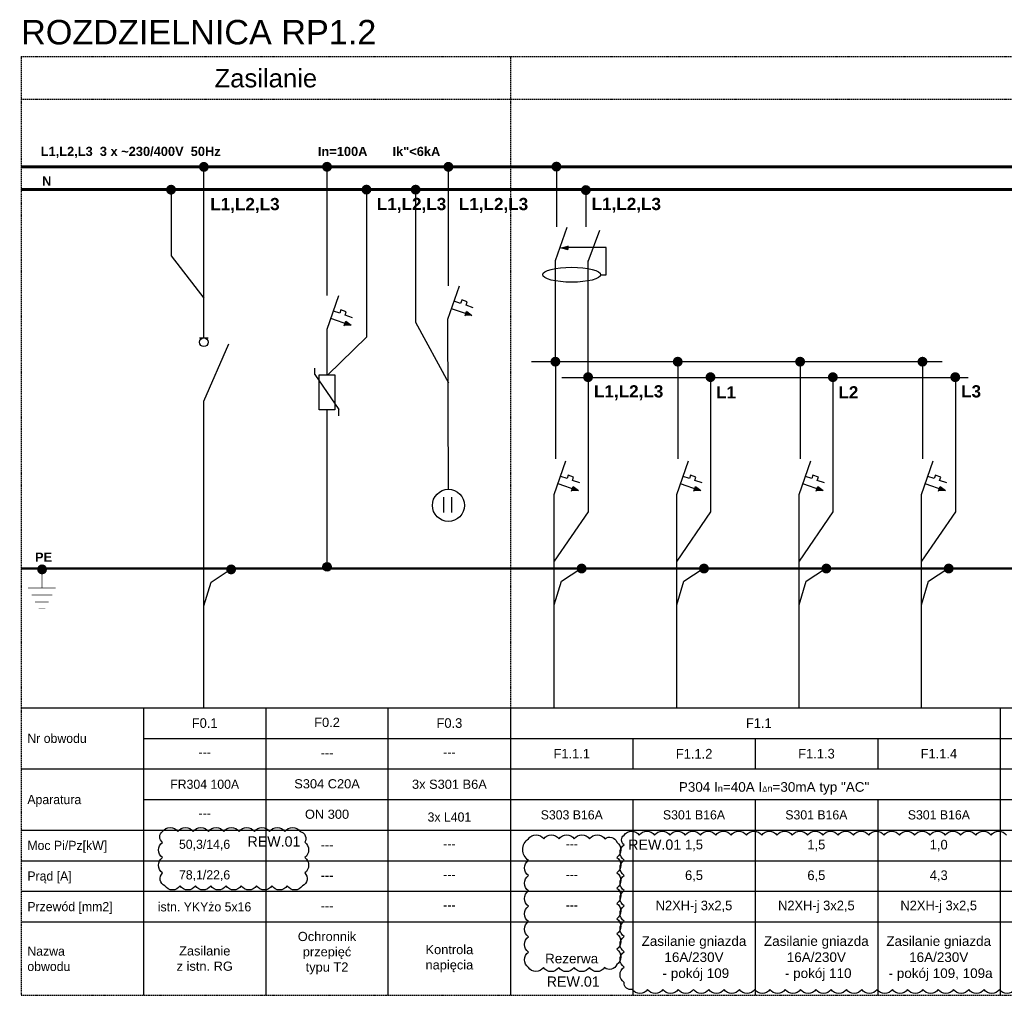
# Model space of a CAD drawing. Header units: millimetres. Extents: x 203 to 3426, y 719 to 2381.
# Tile 3 of 185: x 203 to 686, y 1903 to 2381. Entities that reach past the tile are written whole.
import ezdxf
from ezdxf.enums import TextEntityAlignment as Align

# ---------------------------------------------------------------- set-up
doc = ezdxf.new("R2010")
doc.units = ezdxf.units.MM
doc.linetypes.add('DASHED', pattern=[0.75, 0.5, -0.25])
doc.linetypes.add('DASHED2', pattern=[9.525, 6.35, -3.175])
for name, color, linetype in [('_IE_REW01', 30, 'Continuous'), ('Blok', 7, 'Continuous'), ('elektryka', 3, 'Continuous'), ('XE_adresy', 7, 'Continuous'), ('XE_opisy', 7, 'Continuous')]:
    doc.layers.add(name, color=color, linetype=linetype)
doc.styles.add('opis_el', font='arialbd.ttf')
doc.styles.get("Standard").update_dxf_attribs({"font": 'ARIAL.TTF'})
doc.styles.add('STYLE2', font='txt', dxfattribs={"height": 2.5})

# ---------------------------------------------------------------- blocks, each defined once
blk = doc.blocks.new('G$C484158A4')
for points in [[(-1.98, 0.06), (-1.98, 1.06)], [(-1.98, 0.06), (1.91, -5.7)], [(1.91, -6.7), (1.91, -5.7)]]:
    blk.add_lwpolyline(points)
at = {"layer": 'elektryka', "color": 7, "linetype": 'Continuous'}
for p, q in [((-1.27, -5.71), (-1.27, 0)), ((-1.27, 0), (1.27, 0)), ((1.27, 0), (1.27, -5.71)), ((1.27, -5.71), (-1.27, -5.71))]:
    blk.add_line(p, q, dxfattribs=at)

msp = doc.modelspace()

# ---------------------------------------------------------------- hatches: boundary and pattern name
for points in [[(471.7, 2270.11), (471.7, 2268.28), (467.94, 2269.19)], [(476.79, 2149.86), (473.43, 2149.84), (474.17, 2151.97)], [(536.79, 2149.86), (533.43, 2149.84), (534.17, 2151.97)], [(596.79, 2149.86), (593.43, 2149.84), (594.17, 2151.97)], [(656.79, 2149.86), (653.43, 2149.84), (654.17, 2151.97)]]:
    msp.add_hatch(color=256).paths.add_polyline_path(points)
h = msp.add_hatch(color=94)
h.dxf.hatch_style = 1
edge = h.paths.add_edge_path()
edge.add_arc((353.56, 2112.69), 2.1, 0, 360)
at = {"linetype": 'Continuous'}
for points in [[(478.39, 2109.39, 1), (478.39, 2114.27, 1)], [(538.39, 2109.39, 1), (538.39, 2114.27, 1)], [(598.39, 2109.39, 1), (598.39, 2114.27, 1)], [(658.39, 2109.39, 1), (658.39, 2114.27, 1)]]:
    msp.add_hatch(color=94, dxfattribs=at).paths.add_polyline_path(points)
at = {"layer": 'Blok'}
for color, points in [(24, [(293.16, 2306.36, 1), (293.16, 2311.24, 1)]), (24, [(353.56, 2306.4, 1), (353.56, 2311.28, 1)]), (24, [(413.09, 2306.39, 1), (413.09, 2311.27, 1)]), (24, [(413.09, 2306.38, 1), (413.09, 2311.25, 1)]), (24, [(466.03, 2306.48, 1), (466.03, 2311.35, 1)]), (5, [(277.07, 2295.16, 1), (277.07, 2300.04, 1)]), (5, [(372.89, 2295.21, 1), (372.89, 2300.08, 1)]), (5, [(396.99, 2295.18, 1), (396.99, 2300.06, 1)]), (5, [(480.47, 2294.95, 1), (480.47, 2299.83, 1)]), (24, [(465.53, 2210.82, 1), (465.53, 2215.69, 1)]), (24, [(525.53, 2210.82, 1), (525.53, 2215.69, 1)]), (24, [(585.53, 2210.82, 1), (585.53, 2215.69, 1)]), (24, [(645.53, 2210.82, 1), (645.53, 2215.69, 1)]), (5, [(481.58, 2203.23, 1), (481.58, 2208.11, 1)]), (5, [(541.58, 2203.23, 1), (541.58, 2208.11, 1)]), (5, [(601.58, 2203.23, 1), (601.58, 2208.11, 1)]), (5, [(661.58, 2203.23, 1), (661.58, 2208.11, 1)])]:
    msp.add_hatch(color=color, dxfattribs=at).paths.add_polyline_path(points)
at = {"layer": 'XE_opisy'}
for color, points in [(256, [(424.61, 2235.78), (421.25, 2235.75), (422, 2237.88)]), (256, [(365.34, 2230.93), (361.99, 2230.91), (362.73, 2233.04)]), (256, [(213.83, 2108.98, 1), (213.83, 2113.85, 1)]), (94, [(306.54, 2108.97, 1), (306.54, 2113.84, 1)])]:
    msp.add_hatch(color=color, dxfattribs=at).paths.add_polyline_path(points)

# ---------------------------------------------------------------- linework, layer by layer
for p, q in [((467.94, 2269.19), (471.7, 2268.28)), ((471.7, 2270.11), (471.7, 2268.28)), ((490.46, 2269.19), (471.7, 2269.19)), ((490.46, 2255.92), (490.46, 2269.19)), ((487.72, 2255.92), (490.46, 2255.92)), ((465, 2148.17), (470.72, 2164.61)), ((525, 2148.17), (530.72, 2164.61)), ((585, 2148.17), (590.72, 2164.61)), ((645, 2148.17), (650.72, 2164.61)), ((476.15, 2150.08), (466.84, 2153.33)), ((471.26, 2155.94), (468.13, 2157.03)), ((471.83, 2157.57), (471.26, 2155.94)), ((474.46, 2156.65), (471.81, 2157.63)), ((473.89, 2155.02), (474.46, 2156.65)), ((477.44, 2153.78), (473.89, 2155.02)), ((536.15, 2150.08), (526.84, 2153.33)), ((531.26, 2155.94), (528.13, 2157.03)), ((531.83, 2157.57), (531.26, 2155.94)), ((534.46, 2156.65), (531.81, 2157.63)), ((533.89, 2155.02), (534.46, 2156.65)), ((537.44, 2153.78), (533.89, 2155.02)), ((596.15, 2150.08), (586.84, 2153.33)), ((591.26, 2155.94), (588.13, 2157.03)), ((591.83, 2157.57), (591.26, 2155.94)), ((594.46, 2156.65), (591.81, 2157.63)), ((593.89, 2155.02), (594.46, 2156.65)), ((597.44, 2153.78), (593.89, 2155.02)), ((656.15, 2150.08), (646.84, 2153.33)), ((651.26, 2155.94), (648.13, 2157.03)), ((651.83, 2157.57), (651.26, 2155.94)), ((654.46, 2156.65), (651.81, 2157.63)), ((653.89, 2155.02), (654.46, 2156.65)), ((657.44, 2153.78), (653.89, 2155.02)), ((473.43, 2149.84), (474.2, 2152.04)), ((476.79, 2149.86), (474.17, 2151.97)), ((533.43, 2149.84), (534.2, 2152.04)), ((536.79, 2149.86), (534.17, 2151.97)), ((593.43, 2149.84), (594.2, 2152.04)), ((596.79, 2149.86), (594.17, 2151.97)), ((653.43, 2149.84), (654.2, 2152.04)), ((656.79, 2149.86), (654.17, 2151.97)), ((465, 2043.56), (465, 2148.17)), ((525, 2043.56), (525, 2148.17)), ((585, 2043.56), (585, 2148.17)), ((645, 2043.56), (645, 2148.17))]:
    msp.add_line(p, q)
at = {"linetype": 'Continuous'}
msp.add_line((293.15, 2043.56), (293.16, 2193.85), dxfattribs=at)
at = {"color": 94}
for p, q in [((468.54, 2105.6), (477.94, 2111.87)), ((528.54, 2105.6), (537.94, 2111.87)), ((588.54, 2105.6), (597.94, 2111.87)), ((648.54, 2105.6), (657.94, 2111.87)), ((465, 2094.03), (468.54, 2105.6)), ((525, 2094.03), (528.54, 2105.6)), ((585, 2094.03), (588.54, 2105.6)), ((645, 2094.03), (648.54, 2105.6))]:
    msp.add_line(p, q, dxfattribs=at)
for points in [[(203.56, 2043.56), (3083.56, 2043.56)], [(263.56, 2043.56), (263.56, 1902.56)], [(323.56, 2043.56), (323.56, 1902.56)], [(383.56, 1902.59), (383.56, 2043.69)], [(443.56, 2043.56), (443.56, 1902.56)], [(683.56, 2043.56), (683.56, 1902.56)], [(263.56, 2028.56), (3083.56, 2028.56)], [(503.56, 2028.56), (503.56, 2013.56)], [(563.56, 2028.56), (563.56, 2013.56)], [(623.56, 2028.56), (623.56, 2013.56)], [(623.56, 2028.56), (623.56, 2013.56)], [(203.56, 2013.56), (3083.56, 2013.56)], [(263.56, 1998.56), (3083.56, 1998.56)], [(503.56, 1998.56), (503.56, 1902.56)], [(563.56, 1998.56), (563.56, 1902.56)], [(623.56, 1998.56), (623.56, 1902.56)], [(623.56, 1998.56), (623.56, 1902.56)], [(623.56, 1998.56), (623.56, 1902.56)], [(623.56, 1998.56), (623.56, 1902.56)], [(623.56, 1998.56), (623.56, 1902.56)], [(203.56, 1983.56), (3083.56, 1983.56)], [(203.56, 1968.56), (3083.56, 1968.56)], [(203.56, 1953.56), (3083.56, 1953.56)], [(203.56, 1938.56), (3083.56, 1938.56)]]:
    msp.add_lwpolyline(points)
msp.add_circle((353.56, 2112.69), 2.1, dxfattribs=at)
msp.add_ellipse((473.51, 2255.92), major_axis=(-14.2, 0), ratio=0.258872)
at = {"layer": '_IE_REW01'}
for points in [[(272.92, 1982.91, -0.5206), (280.42, 1982.91, -0.5206), (287.92, 1982.91, -0.5206), (295.42, 1982.91, -0.5206), (302.92, 1982.91, -0.5206), (310.42, 1982.91, -0.5206), (317.92, 1982.91, -0.5206), (325.42, 1982.91, -0.5206), (332.92, 1982.91, -0.5206), (340.42, 1982.91, -0.5206), (342.6, 1977.6, -0.5206), (342.6, 1970.1, -0.5206), (342.6, 1962.6, -0.5206), (341.53, 1956.17, -0.5206), (334.03, 1956.17, -0.5206), (326.53, 1956.17, -0.5206), (319.03, 1956.17, -0.5206), (311.53, 1956.17, -0.5206), (304.03, 1956.17, -0.5206), (296.53, 1956.17, -0.5206), (289.03, 1956.17, -0.5206), (281.53, 1956.17, -0.5206), (274.03, 1956.17, -0.5206), (272.92, 1962.57, -0.5206), (272.92, 1970.07, -0.5206), (272.92, 1977.57, -0.5206), (272.92, 1982.91, -0.5206)], [(452.3, 1979.27, -0.5206), (459.8, 1979.27, -0.5206), (467.3, 1979.27, -0.5206), (474.8, 1979.27, -0.5206), (482.3, 1979.27, -0.5206), (489.8, 1979.27, -0.5206), (495.66, 1977.64, -0.5206), (495.66, 1970.14, -0.5206), (495.66, 1962.64, -0.5206), (495.66, 1955.14, -0.5206), (495.66, 1947.64, -0.5206), (495.66, 1940.14, -0.5206), (495.66, 1932.64, -0.5206), (495.66, 1925.14, -0.5206), (495.66, 1917.64, -0.5206), (489.68, 1916.12, -0.5206), (482.18, 1916.12, -0.5206), (474.68, 1916.12, -0.5206), (467.18, 1916.12, -0.5206), (459.68, 1916.12, -0.5206), (452.3, 1916.24, -0.5206), (452.3, 1923.74, -0.5206), (452.3, 1931.24, -0.5206), (452.3, 1938.74, -0.5206), (452.3, 1946.24, -0.5206), (452.3, 1953.74, -0.5206), (452.3, 1961.24, -0.5206), (452.3, 1968.74, -0.5206), (452.3, 1979.27, -0.5206)]]:
    msp.add_lwpolyline(points, format="xyb", close=True, dxfattribs=at)
msp.add_lwpolyline([(690.75, 1905.45, -0.5206), (683.25, 1905.45, -0.5206), (675.75, 1905.45, -0.5206), (668.25, 1905.45, -0.5206), (660.75, 1905.45, -0.5206), (653.25, 1905.45, -0.5206), (645.75, 1905.45, -0.5206), (638.25, 1905.45, -0.5206), (630.75, 1905.45, -0.5206), (623.25, 1905.45, -0.5206), (615.75, 1905.45, -0.5206), (608.25, 1905.45, -0.5206), (600.75, 1905.45, -0.5206), (593.25, 1905.45, -0.5206), (585.75, 1905.45, -0.5206), (578.25, 1905.45, -0.5206), (570.75, 1905.45, -0.5206), (563.25, 1905.45, -0.5206), (555.75, 1905.45, -0.5206), (548.25, 1905.45, -0.5206), (540.75, 1905.45, -0.5206), (533.25, 1905.45, -0.5206), (525.75, 1905.45, -0.5206), (518.25, 1905.45, -0.5206), (510.75, 1905.45, -0.5206), (503.25, 1905.45, -0.5206), (499.18, 1908.88, -0.5206), (499.18, 1916.38, -0.5206), (499.18, 1923.88, -0.5206), (499.18, 1931.38, -0.5206), (499.18, 1938.88, -0.5206), (499.18, 1946.38, -0.5206), (499.18, 1953.88, -0.5206), (499.18, 1961.38, -0.5206), (499.18, 1968.88, -0.5206), (499.18, 1976.38, -0.5206), (499.18, 1981.12, -0.5206), (499.18, 1981.12, -0.5206), (506.68, 1981.12, -0.5206), (514.18, 1981.12, -0.5206), (521.68, 1981.12, -0.5206), (529.18, 1981.12, -0.5206), (536.68, 1981.12, -0.5206), (544.18, 1981.12, -0.5206), (551.68, 1981.12, -0.5206), (559.18, 1981.12, -0.5206), (566.68, 1981.12, -0.5206), (574.18, 1981.12, -0.5206), (581.68, 1981.12, -0.5206), (589.18, 1981.12, -0.5206), (596.68, 1981.12, -0.5206), (604.18, 1981.12, -0.5206), (611.68, 1981.12, -0.5206), (619.18, 1981.12, -0.5206), (626.68, 1981.12, -0.5206), (634.18, 1981.12, -0.5206), (641.68, 1981.12, -0.5206), (649.18, 1981.12, -0.5206), (656.68, 1981.12, -0.5206), (664.18, 1981.12, -0.5206), (671.68, 1981.12, -0.5206), (679.18, 1981.12, -0.5206), (686.68, 1981.12, -0.5206)], format="xyb", dxfattribs=at)
at = {"layer": 'Blok', "linetype": 'DASHED2', "ltscale": 0.1}
for p, q in [((203.56, 2362.98), (3083.56, 2362.98)), ((203.56, 2341.98), (3083.56, 2341.98))]:
    msp.add_line(p, q, dxfattribs=at)
at = {"layer": 'Blok', "color": 24}
for p, q in [((293.16, 2224.9), (293.16, 2308.8)), ((353.56, 2245.68), (353.56, 2308.85)), ((413.08, 2250.52), (413.09, 2308.83)), ((466.03, 2308.56), (466.03, 2279.47)), ((465.52, 2262.82), (471.24, 2279.25)), ((465.51, 2213.32), (465.52, 2262.82)), ((453.81, 2213.32), (655.13, 2213.32)), ((465.51, 2212.4), (465.51, 2165.66)), ((525.51, 2212.4), (525.51, 2165.66)), ((585.51, 2212.4), (585.51, 2165.66)), ((645.51, 2212.4), (645.51, 2165.66))]:
    msp.add_line(p, q, dxfattribs=at)
at = {"layer": 'Blok', "color": 5}
for p, q in [((277.07, 2297.61), (277.07, 2265.14)), ((372.89, 2297.66), (372.89, 2225.27)), ((396.99, 2297.63), (396.99, 2232.7)), ((480.47, 2297.36), (480.47, 2279.47)), ((481.64, 2262.42), (487.36, 2277.69)), ((277.07, 2265.14), (293.16, 2244.47)), ((481.64, 2205.48), (481.64, 2262.7)), ((396.99, 2232.7), (413.08, 2202.93)), ((353.91, 2206.85), (372.89, 2225.27)), ((468.63, 2205.48), (667.91, 2205.48)), ((481.64, 2205.48), (481.64, 2139.58)), ((541.64, 2205.48), (541.64, 2139.58)), ((601.64, 2205.48), (601.64, 2139.58)), ((661.64, 2205.48), (661.64, 2139.58)), ((481.64, 2139.58), (465, 2115.48)), ((541.64, 2139.58), (525, 2115.48)), ((601.64, 2139.58), (585, 2115.48)), ((661.64, 2139.58), (645, 2115.48))]:
    msp.add_line(p, q, dxfattribs=at)
at = {"layer": 'Blok', "color": 24, "const_width": 1.4}
msp.add_lwpolyline([(203.56, 2308.85), (3083.56, 2308.85)], dxfattribs=at)
at = {"layer": 'Blok', "color": 5, "const_width": 1.4}
msp.add_lwpolyline([(203.56, 2297.66), (3083.56, 2297.66)], dxfattribs=at)
at = {"layer": 'Blok', "color": 2, "linetype": 'DASHED2', "const_width": 1}
msp.add_lwpolyline([(203.56, 2111.86), (3083.56, 2111.86)], dxfattribs=at)
at = {"layer": 'Blok', "color": 94, "linetype": 'DASHED', "const_width": 1}
msp.add_lwpolyline([(203.56, 2111.86), (3083.56, 2111.86)], dxfattribs=at)
at = {"layer": 'Blok', "const_width": 0.3}
for points in [[(213.76, 2111.86), (213.76, 2102.35)], [(207.01, 2102.35), (220.52, 2102.35)], [(208.72, 2098.92), (218.81, 2098.92)], [(210.43, 2095.49), (217.09, 2095.49)], [(212.15, 2092.06), (215.38, 2092.06)]]:
    msp.add_lwpolyline(points, dxfattribs=at)
at = {"layer": 'elektryka', "color": 7, "linetype": 'Continuous'}
for p, q in [((413.08, 2150.68), (412.82, 2234.09)), ((353.56, 2206.85), (353.56, 2229.24)), ((353.56, 2112.69), (353.56, 2189.72))]:
    msp.add_line(p, q, dxfattribs=at)
at = {"layer": 'elektryka', "color": 7, "ltscale": 3}
for p, q in [((410.63, 2146.75), (410.63, 2139.39)), ((414.56, 2146.75), (414.56, 2139.39))]:
    msp.add_line(p, q, dxfattribs=at)
msp.add_circle((413.08, 2142.82), 7.86, dxfattribs=at)
at = {"layer": 'XE_opisy', "linetype": 'DASHED2', "ltscale": 0.1}
for p, q in [((203.56, 2362.98), (203.56, 2043.56)), ((443.56, 2362.98), (443.56, 2043.56))]:
    msp.add_line(p, q, dxfattribs=at)
at = {"layer": 'XE_opisy'}
for p, q in [((412.82, 2234.09), (418.54, 2250.52)), ((353.56, 2229.24), (359.28, 2245.68)), ((419.08, 2241.85), (415.95, 2242.94)), ((419.65, 2243.49), (419.08, 2241.85)), ((422.28, 2242.57), (419.64, 2243.55)), ((421.71, 2240.94), (422.28, 2242.57)), ((425.26, 2239.7), (421.71, 2240.94)), ((359.82, 2237.01), (356.69, 2238.1)), ((360.39, 2238.64), (359.82, 2237.01)), ((363.01, 2237.72), (360.37, 2238.7)), ((362.44, 2236.09), (363.01, 2237.72)), ((365.99, 2234.85), (362.44, 2236.09)), ((423.97, 2236), (414.66, 2239.25)), ((421.25, 2235.75), (422.02, 2237.95)), ((424.61, 2235.78), (422, 2237.88)), ((364.7, 2231.15), (355.4, 2234.4)), ((361.99, 2230.91), (362.76, 2233.11)), ((365.34, 2230.93), (362.73, 2233.04)), ((291.03, 2224.9), (295.29, 2224.9)), ((293.16, 2193.92), (305.47, 2221.97))]:
    msp.add_line(p, q, dxfattribs=at)
at = {"layer": 'XE_opisy', "color": 94}
for p, q in [((296.68, 2105.18), (306.09, 2111.44)), ((293.15, 2093.6), (296.68, 2105.18))]:
    msp.add_line(p, q, dxfattribs=at)
at = {"layer": 'XE_opisy', "linetype": 'DASHED2', "ltscale": 0.1}
for points in [[(203.56, 2043.56), (203.56, 1902.56)], [(203.56, 1902.56), (3083.56, 1902.56)]]:
    msp.add_lwpolyline(points, dxfattribs=at)
at = {"layer": 'XE_opisy'}
msp.add_circle((293.16, 2222.77), 2.13, dxfattribs=at)

# ---------------------------------------------------------------- block references
at = {"xscale": 2.999957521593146, "yscale": 2.999957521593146, "zscale": 2.999957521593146}
msp.add_blockref('G$C484158A4', (353.56, 2206.85), dxfattribs=at)

# ---------------------------------------------------------------- texts
at = {"linetype": 'Continuous', "style": 'opis_el'}
for s, p in [('L1,L2,L3', (483.3, 2287.62)), ('L1,L2,L3', (484.46, 2195.73)), ('L3', (664.46, 2195.73)), ('L1', (544.31, 2195.24)), ('L2', (604.31, 2195.24))]:
    msp.add_text(s, height=6, dxfattribs=at).set_placement(p)
msp.add_text('3x S301 B6A', height=4.4999).set_placement((413.56, 2006.06), align=Align.MIDDLE)
at = {"insert": (203.56, 2374.76), "char_height": 9, "width": 239.9999, "attachment_point": 4}
msp.add_mtext('\\pxt17,18;{\\fArial|b0|i0|c238|p34;\\H1.3333x;ROZDZIELNICA RP1.2}', dxfattribs=at)
for s, width, heights, insert, char_height, attachment_point in [('\\pxqc;Zasilanie', 239.9999, [6.8], (203.56, 2352.21), 9, 4), ('\\pxqc;F0.2', 59.9939, [0], (323.56, 2038.66), 4.5, 1), ('\\pxqc;---', 59.9939, [0], (323.56, 2023.69), 4.5, 1), ('\\pxqc;S304 C20A', 59.9991, [0], (323.56, 2008.53), 4.4999, 1), ('\\pxqc;ON 300', 59.9992, [0], (323.56, 1993.61), 4.4999, 1), ('\\pxqc;---', 59.9939, [0], (323.56, 1978.66), 4.5, 1), ('\\pxqc;---', 59.9939, [0], (323.56, 1963.66), 4.5, 1), ('\\pxqc;---', 59.9939, [0], (323.56, 1948.66), 4.5, 1), ('\\pxqc;Ochronnik \\Pprzepięć\\Ptypu T2', 59.9939, [0], (323.56, 1933.66), 4.4999, 1)]:
    msp.add_mtext_dynamic_manual_height_columns(s, width=width, gutter_width=12.5, heights=heights, dxfattribs=dict(insert=insert, char_height=char_height, attachment_point=attachment_point))
at = {"layer": '_IE_REW01', "char_height": 5, "width": 47.6493, "attachment_point": 1}
for insert in [(314.51, 1980.49), (501.23, 1978.94), (461.26, 1911.79)]:
    msp.add_mtext('REW.01', dxfattribs=dict(at, insert=insert))
at = {"layer": 'elektryka', "color": 7, "linetype": 'Continuous', "style": 'opis_el'}
for p in [(296.31, 2287.56), (378, 2287.58), (418.19, 2287.58)]:
    msp.add_text('L1,L2,L3', height=6, dxfattribs=at).set_placement(p)
at = {"layer": 'elektryka', "color": 7, "linetype": 'Continuous', "style": 'STYLE2'}
for s, p in [('F1.1.1', (473.56, 2021.05)), ('F1.1.2', (533.56, 2021.05)), ('F1.1.3', (593.56, 2021.05)), ('F1.1.4', (653.56, 2021.05))]:
    msp.add_text(s, height=4.725, dxfattribs=at).set_placement(p, align=Align.MIDDLE)
at = {"layer": 'XE_adresy', "linetype": 'Continuous', "style": 'STYLE2'}
for s, p in [('F0.1', (293.56, 2036.06)), ('F0.3', (413.56, 2036.06)), ('F1.1', (565.28, 2036.05)), ('1,5', (533.49, 1976.04)), ('1,5', (593.49, 1976.04)), ('1,0', (653.49, 1976.04)), ('6,5', (533.49, 1961.04)), ('6,5', (593.49, 1961.04)), ('4,3', (653.49, 1961.04)), ('N2XH-j 3x2,5', (533.49, 1946.04)), ('N2XH-j 3x2,5', (593.49, 1946.04)), ('N2XH-j 3x2,5', (653.49, 1946.04))]:
    msp.add_text(s, height=4.725, dxfattribs=at).set_placement(p, align=Align.MIDDLE)
at = {"layer": 'XE_adresy', "linetype": 'Continuous', "char_height": 4.725, "attachment_point": 5, "style": 'STYLE2'}
for s, insert, width in [('{\\fArial|b0|i0|c238|p32;P304 I\\H0.6861x;n\\H1.458x;=40A I\\H0.5719x;Δ\\H1.2x;n\\H1.458x;=30mA typ "AC"}', (572.76, 2004.02), 221.5889), ('\\A1;{\\fArial|b0|i0|c238|p34;Zasilanie gniazda 16A/230V\\P - pokój 109}', (533.49, 1920.56), 60.0003), ('\\A1;{\\fArial|b0|i0|c238|p34;Zasilanie gniazda 16A/230V\\P - pokój 110}', (593.49, 1920.56), 60.0003), ('\\A1;{\\fArial|b0|i0|c238|p34;Zasilanie gniazda 16A/230V\\P - pokój 109, 109a}', (653.49, 1920.56), 60.0003), ('\\A1;{\\fArial|b0|i0|c238|p34;Rezerwa}', (473.49, 1920.56), 60.0003)]:
    msp.add_mtext(s, dxfattribs=dict(at, insert=insert, width=width))
at = {"layer": 'XE_opisy', "linetype": 'Continuous'}
for s, style, p in [('L1,L2,L3  3 x ~230/400V  50Hz ', 'opis_el', (213.17, 2314.14)), ('In=100A', 'opis_el', (349.08, 2314.12)), ('Ik"<6kA', 'opis_el', (385.66, 2314.12)), ('N', 'opis_el', (213.84, 2299.61)), ('PE', 'opis_el', (210.36, 2115.18)), ('Nazwa', 'STYLE2', (206.62, 1921.97)), ('obwodu', 'STYLE2', (206.62, 1914.47))]:
    msp.add_text(s, height=4.5, dxfattribs=dict(at, style=style)).set_placement(p)
at = {"layer": 'XE_opisy', "linetype": 'Continuous', "style": 'STYLE2'}
for s, p in [('Nr obwodu', (206.62, 2028.56)), ('Aparatura', (206.62, 1998.56)), ('Moc Pi/Pz[kW]', (206.62, 1976.06)), ('Prąd [A]', (206.62, 1961.06)), ('Przewód [mm2]', (206.62, 1946.06))]:
    msp.add_text(s, height=4.5, dxfattribs=at).set_placement(p, align=Align.MIDDLE_LEFT)
for s, p in [('---', (293.56, 2021.87)), ('---', (413.56, 2021.87)), ('---', (293.56, 1991.87)), ('50,3/14,6', (293.52, 1976.63)), ('---', (413.56, 1976.87)), ('---', (473.56, 1976.87)), ('78,1/22,6', (293.52, 1961.63)), ('---', (413.56, 1961.87)), ('---', (473.56, 1961.87)), ('---', (413.56, 1946.87)), ('---', (473.56, 1946.87))]:
    msp.add_text(s, height=4.5, dxfattribs=at).set_placement(p, align=Align.MIDDLE_CENTER)
for s, p in [('FR304 100A', (293.56, 2006.06)), ('S303 B16A', (473.56, 1991.05)), ('S301 B16A', (533.49, 1991.05)), ('S301 B16A', (593.49, 1991.05)), ('S301 B16A', (653.56, 1991.05)), ('3x L401', (413.56, 1989.99)), ('istn. YKYżo 5x16', (293.49, 1946.04))]:
    msp.add_text(s, height=4.5, dxfattribs=at).set_placement(p, align=Align.MIDDLE)
at = {"layer": 'XE_opisy', "insert": (293.59, 1920.56), "char_height": 4.5, "width": 60.0003, "attachment_point": 5}
msp.add_mtext('Zasilanie\\Pz istn. RG', dxfattribs=at)
at = {"layer": 'XE_opisy', "linetype": 'Continuous', "insert": (413.56, 1920.56), "char_height": 4.5, "width": 60.0003, "attachment_point": 5, "style": 'STYLE2'}
msp.add_mtext('{\\fArial|b0|i0|c238|p34;Kontrola\\Pnapięcia}', dxfattribs=at)

doc.saveas('drawing.dxf')
